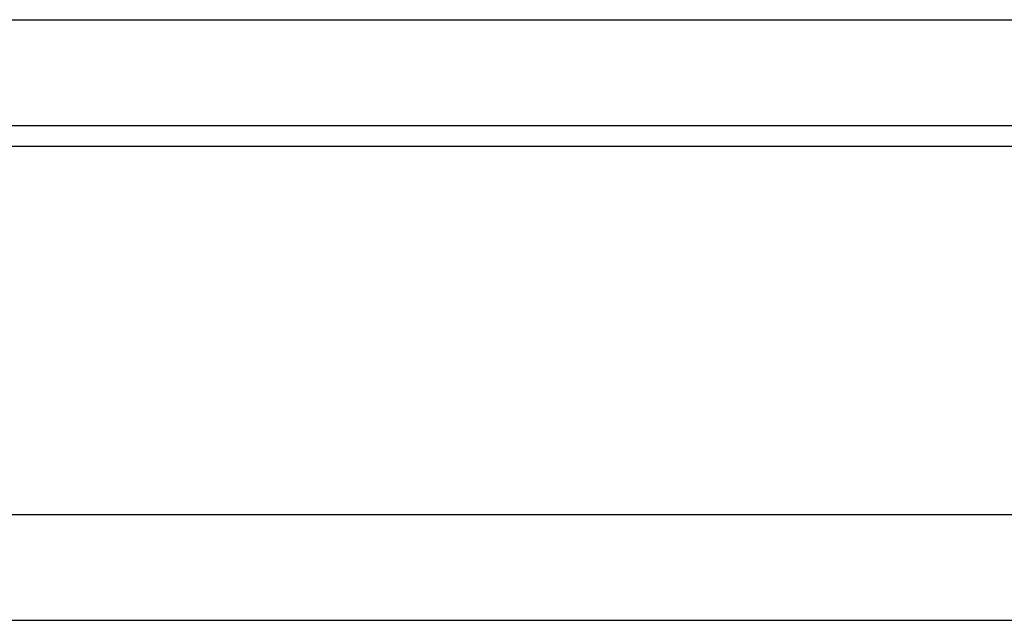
# Model space of a CAD drawing. Header units: millimetres. Extents: x 13 to 412, y 108 to 241.
# Tile 33 of 51: x 293 to 307, y 128 to 137. Entities that reach past the tile are written whole.
import ezdxf

# ---------------------------------------------------------------- set-up
doc = ezdxf.new("R2010")
doc.units = ezdxf.units.MM
doc.header["$LTSCALE"] = 0.15
doc.layers.add('2', color=7, linetype='CONTINUOUS', true_color=0xffffff)
doc.layers.add('OUT', color=3, linetype='CONTINUOUS')

msp = doc.modelspace()

# ---------------------------------------------------------------- linework, layer by layer
at = {"layer": '2', "color": 0, "linetype": 'Continuous'}
msp.add_line((209.079, 134.99), (411.865, 134.99), dxfattribs=at)
at = {"layer": 'OUT', "color": 0}
for p, q in [((254.715, 136.779), (324.015, 136.779)), ((324.015, 135.279), (254.715, 135.279)), ((210.288, 129.779), (411.865, 129.779)), ((166.865, 128.279), (411.865, 128.279))]:
    msp.add_line(p, q, dxfattribs=at)

doc.saveas('drawing.dxf')
